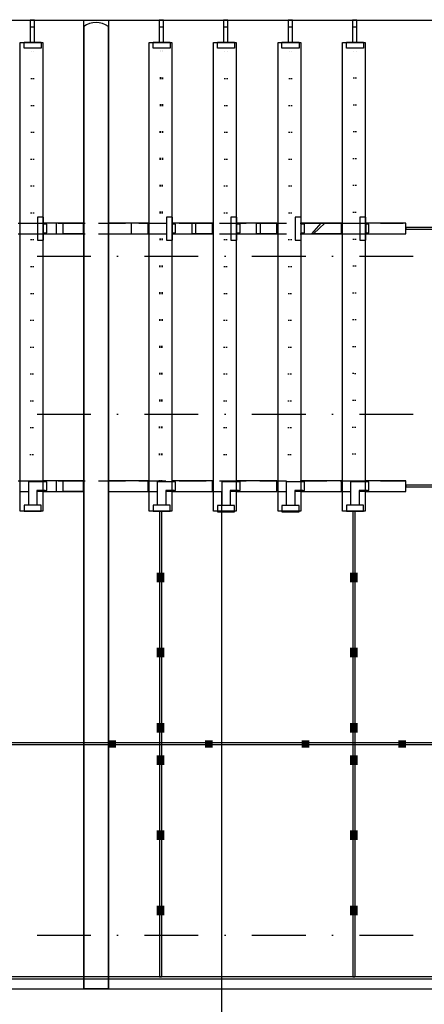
# Model space of a CAD drawing. Extents: x 45255 to 166574, y 102070 to 129901.
# Tile 4 of 21: x 66612 to 70378, y 107942 to 117110. Entities that reach past the tile are written whole.
import ezdxf

# ---------------------------------------------------------------- set-up
doc = ezdxf.new("R2010")
doc.units = 0
doc.header["$LTSCALE"] = 1000
doc.header["$MEASUREMENT"] = 0
for name, pattern in [('DASHDOT', [1, 0.5, -0.25, 0, -0.25]), ('DOT', [0.25, 0, -0.25]), ('HIDDEN', [0.375, 0.25, -0.125])]:
    doc.linetypes.add(name, pattern=pattern)
for name, color, linetype in [('B02', 7, 'CONTINUOUS'), ('B03', 7, 'CONTINUOUS'), ('B06', 7, 'CONTINUOUS')]:
    doc.layers.add(name, color=color, linetype=linetype)

msp = doc.modelspace()

# ---------------------------------------------------------------- linework, layer by layer
at = {"layer": 'B02', "color": 8, "linetype": 'DASHDOT'}
for p, q in [((48772, 114907), (72045, 114907)), ((48772, 113437), (153552.6, 113437)), ((48772, 108587), (153552.6, 108587)), ((45338.6, 108087), (156664.6, 108087))]:
    msp.add_line(p, q, dxfattribs=at)
at = {"layer": 'B03', "color": 8, "linetype": 'DOT'}
for p, q in [((66713.2, 112811.4), (66722.6, 116845)), ((66733.1, 112811.4), (66742.6, 116845)), ((67913.2, 112819.2), (67922.6, 116845.2)), ((67913.2, 112811.4), (67922.6, 116845)), ((67933.1, 112811.4), (67942.6, 116845)), ((67933.2, 112819.1), (67942.6, 116845.2)), ((68513.2, 112811.4), (68522.6, 116845)), ((68533.1, 112811.4), (68542.6, 116845)), ((69113.2, 112811.4), (69122.6, 116845)), ((69133.1, 112811.4), (69142.6, 116845)), ((69713.2, 112817.1), (69722.6, 116845)), ((69733.2, 112817), (69742.6, 116845))]:
    msp.add_line(p, q, dxfattribs=at)
at = {"layer": 'B03', "color": 8, "linetype": 'HIDDEN'}
for p, q in [((60596.5, 115215.9), (70180.5, 115215.9)), ((60596.5, 115115.9), (70206.5, 115115.9)), ((60596.5, 112815.9), (70206.5, 112815.9)), ((66616.5, 112715.9), (66692.6, 112715.9)), ((66828.4, 112715.9), (66772.6, 112715.9)), ((67816.5, 112715.9), (67892.6, 112715.9)), ((68028.4, 112715.9), (67972.6, 112715.9)), ((68416.5, 112715.9), (68492.6, 112715.9)), ((68628.4, 112715.9), (68572.6, 112715.9)), ((69016.5, 112715.9), (69092.6, 112715.9)), ((69228.4, 112715.9), (69172.6, 112715.9)), ((69616.5, 112715.9), (69692.6, 112715.9)), ((69828.4, 112715.9), (69772.6, 112715.9))]:
    msp.add_line(p, q, dxfattribs=at)
at = {"layer": 'B03', "color": 8, "linetype": 'Continuous'}
for p, q in [((70483, 115176.9), (70206.5, 115176.9)), ((70206.5, 115176.9), (70206.5, 115156.9)), ((70483, 115156.9), (70206.5, 115156.9)), ((78172.5, 112776.9), (70206.5, 112776.9)), ((70206.5, 112776.9), (70206.5, 112756.9)), ((78172.5, 112756.9), (70206.5, 112756.9)), ((67912.5, 112533.4), (67912.5, 108197)), ((67932.5, 112533.4), (67932.5, 108197)), ((69712.5, 112533.4), (69712.5, 108197)), ((69732.5, 112533.4), (69732.5, 108197)), ((78172.5, 110376.9), (60308.4, 110376.9)), ((78172.5, 110356.9), (60308.4, 110356.9)), ((74410, 108197), (60308.4, 108197)), ((67912.5, 108197), (67932.5, 108197)), ((69712.5, 108197), (69732.5, 108197)), ((74410, 108177), (60308.4, 108177)), ((60308.4, 108087), (70911, 108087))]:
    msp.add_line(p, q, dxfattribs=at)
for points in [[(54347.5, 123937), (54347.5, 117107), (78172.5, 117107)], [(124856.5, 117308.6), (54347.5, 123937), (54347.5, 117107), (78172.5, 117106), (78172.5, 116470.5), (111083.3, 116470.5)], [(67207.5, 117047.9), (67207.5, 108087), (67437.5, 108087), (67437.5, 117047.9)]]:
    msp.add_lwpolyline(points, dxfattribs=at)
for points in [[(66710.3, 116902), (66750.3, 116902), (66750.3, 117107), (66710.3, 117107)], [(67207.5, 117107), (67437.5, 117107), (67437.5, 108087), (67207.5, 108087)], [(67910.3, 116897), (67950.3, 116897), (67950.3, 117107), (67910.3, 117107)], [(68510.3, 116902), (68550.3, 116902), (68550.3, 117107), (68510.3, 117107)], [(69110.3, 116902), (69150.3, 116902), (69150.3, 117107), (69110.3, 117107)], [(69710.3, 116902), (69750.3, 116902), (69750.3, 117107), (69710.3, 117107)], [(66710.3, 116897), (66750.3, 116897), (66750.3, 117040), (66710.3, 117040)], [(67910.3, 116897), (67950.3, 116897), (67950.3, 117040), (67910.3, 117040)], [(68510.3, 116897), (68550.3, 116897), (68550.3, 117040), (68510.3, 117040)], [(69110.3, 116902), (69150.3, 116902), (69150.3, 117040), (69110.3, 117040)], [(69710.3, 116902), (69750.3, 116902), (69750.3, 117040), (69710.3, 117040)], [(66652.8, 116902), (66812.3, 116902), (66812.3, 116845), (66652.8, 116845)], [(67852.8, 116902), (68012.3, 116902), (68012.3, 116845), (67852.8, 116845)], [(68452.8, 116902), (68612.3, 116902), (68612.3, 116845), (68452.8, 116845)], [(69052.8, 116902), (69212.3, 116902), (69212.3, 116845), (69052.8, 116845)], [(69652.8, 116902), (69812.3, 116902), (69812.3, 116845), (69652.8, 116845)], [(66616.5, 116897), (66828.4, 116897), (66828.4, 112533.4), (66616.5, 112533.4)], [(67816.5, 116897), (68028.4, 116897), (68028.4, 112533.4), (67816.5, 112533.4)], [(68416.5, 116897), (68628.4, 116897), (68628.4, 112533.4), (68416.5, 112533.4)], [(69016.5, 116897), (69228.4, 116897), (69228.4, 112533.4), (69016.5, 112533.4)], [(69616.5, 116897), (69828.4, 116897), (69828.4, 112533.4), (69616.5, 112533.4)], [(66833.5, 115272.9), (66777.3, 115272.9), (66777.3, 115058.9), (66833.5, 115058.9)], [(68033.5, 115272.9), (67977.3, 115272.9), (67977.3, 115058.9), (68033.5, 115058.9)], [(68633.5, 115272.9), (68577.3, 115272.9), (68577.3, 115058.9), (68633.5, 115058.9)], [(69233.5, 115272.9), (69177.3, 115272.9), (69177.3, 115058.9), (69233.5, 115058.9)], [(69833.5, 115272.9), (69777.3, 115272.9), (69777.3, 115058.9), (69833.5, 115058.9)], [(67206.5, 115215.9), (66828.4, 115215.9), (66828.4, 115115.9), (67206.5, 115115.9)], [(66828.4, 115115.9), (66954, 115115.9), (66954, 115215.9), (66828.4, 115215.9)], [(66863.3, 115205.9), (66828.4, 115205.9), (66828.4, 115125.9), (66863.3, 115125.9)], [(67206.5, 115115.9), (67017.5, 115115.9), (67017.5, 115215.9), (67206.5, 115215.9)], [(67806.5, 115215.9), (67437.5, 115215.9), (67437.5, 115115.9), (67806.5, 115115.9)], [(67806.5, 115215.9), (67437.5, 115215.9), (67437.5, 115115.9), (67806.5, 115115.9)], [(67437.5, 115115.9), (67653, 115115.9), (67653, 115215.9), (67437.5, 115215.9)], [(68406.5, 115215.9), (68028.4, 115215.9), (68028.4, 115115.9), (68406.5, 115115.9)], [(68028.4, 115115.9), (68253, 115115.9), (68253, 115215.9), (68028.4, 115215.9)], [(68063.3, 115205.9), (68028.4, 115205.9), (68028.4, 115125.9), (68063.3, 115125.9)], [(68406.5, 115115.9), (68217.5, 115115.9), (68217.5, 115215.9), (68406.5, 115215.9)], [(69006.5, 115215.9), (68628.4, 115215.9), (68628.4, 115115.9), (69006.5, 115115.9)], [(68628.4, 115115.9), (68853, 115115.9), (68853, 115215.9), (68628.4, 115215.9)], [(68663.3, 115205.9), (68628.4, 115205.9), (68628.4, 115125.9), (68663.3, 115125.9)], [(69006.5, 115115.9), (68817.5, 115115.9), (68817.5, 115215.9), (69006.5, 115215.9)], [(69606.5, 115215.9), (69228.4, 115215.9), (69228.4, 115115.9), (69606.5, 115115.9)], [(69228.4, 115115.9), (69347, 115115.9), (69453, 115215.9), (69228.4, 115215.9)], [(69263.3, 115205.9), (69228.4, 115205.9), (69228.4, 115125.9), (69263.3, 115125.9)], [(69606.5, 115115.9), (69331.5, 115115.9), (69417.5, 115215.9), (69606.5, 115215.9)], [(70206.5, 115215.9), (69828.4, 115215.9), (69828.4, 115115.9), (70206.5, 115115.9)], [(69863.3, 115205.9), (69833.5, 115205.9), (69833.5, 115125.9), (69863.3, 115125.9)], [(67206.5, 112815.9), (66828.4, 112815.9), (66828.4, 112715.9), (67206.5, 112715.9)], [(66828.4, 112715.9), (66954, 112715.9), (66954, 112815.9), (66828.4, 112815.9)], [(66863.3, 112805.9), (66828.4, 112805.9), (66828.4, 112725.9), (66863.3, 112725.9)], [(67206.5, 112715.9), (67017.5, 112715.9), (67017.5, 112815.9), (67206.5, 112815.9)], [(67806.5, 112815.9), (67437.5, 112815.9), (67437.5, 112715.9), (67806.5, 112715.9)], [(68406.5, 112815.9), (68028.4, 112815.9), (68028.4, 112715.9), (68406.5, 112715.9)], [(68063.3, 112805.9), (68028.4, 112805.9), (68028.4, 112725.9), (68063.3, 112725.9)], [(69006.5, 112815.9), (68628.4, 112815.9), (68628.4, 112715.9), (69006.5, 112715.9)], [(68663.3, 112805.9), (68628.4, 112805.9), (68628.4, 112725.9), (68663.3, 112725.9)], [(69606.5, 112815.9), (69228.4, 112815.9), (69228.4, 112715.9), (69606.5, 112715.9)], [(69263.3, 112805.9), (69228.4, 112805.9), (69228.4, 112725.9), (69263.3, 112725.9)], [(70206.5, 112815.9), (69828.4, 112815.9), (69828.4, 112715.9), (70206.5, 112715.9)], [(69863.3, 112805.9), (69828.4, 112805.9), (69828.4, 112725.9), (69863.3, 112725.9)], [(66652.8, 112533.4), (66812.3, 112533.4), (66812.3, 112590.4), (66652.8, 112590.4)], [(67852.8, 112533.4), (68012.3, 112533.4), (68012.3, 112590.4), (67852.8, 112590.4)], [(69652.8, 112533.4), (69812.3, 112533.4), (69812.3, 112590.4), (69652.8, 112590.4)], [(68452.8, 112528.4), (68612.3, 112528.4), (68612.3, 112585.4), (68452.8, 112585.4)], [(69052.8, 112528.4), (69212.3, 112528.4), (69212.3, 112585.4), (69052.8, 112585.4)]]:
    msp.add_lwpolyline(points, close=True, dxfattribs=at)
at = {"layer": 'B03', "color": 8, "linetype": 'HIDDEN'}
for points in [[(66833.5, 112805.9), (66692.6, 112805.9), (66692.6, 112590.4)], [(68033.5, 112805.9), (67892.6, 112805.9), (67892.6, 112590.4)], [(68633.5, 112805.9), (68492.6, 112805.9), (68492.6, 112590.4)], [(69233.5, 112805.9), (69092.6, 112805.9), (69092.6, 112585.4)], [(69833.5, 112805.9), (69692.6, 112805.9), (69692.6, 112590.4)], [(66848.4, 112725.9), (66772.6, 112725.9), (66772.6, 112590.4)], [(68048.4, 112725.9), (67972.6, 112725.9), (67972.6, 112590.4)], [(68648.4, 112725.9), (68572.6, 112725.9), (68572.6, 112590.4)], [(69248.4, 112725.9), (69172.6, 112725.9), (69172.6, 112585.4)], [(69848.4, 112725.9), (69772.6, 112725.9), (69772.6, 112590.4)]]:
    msp.add_lwpolyline(points, dxfattribs=at)
at = {"layer": 'B03', "color": 8, "linetype": 'Continuous'}
for centre in [(67922.5, 111916.9), (69722.5, 111916.9), (67922.5, 111216.9), (69722.5, 111216.9), (67922.5, 110516.9), (69722.5, 110516.9), (67472.5, 110365.9), (68372.5, 110365.9), (69272.5, 110365.9), (70172.5, 110365.9), (67922.5, 110216.9), (69722.5, 110216.9), (67922.5, 109516.9), (69722.5, 109516.9), (67922.5, 108816.9), (69722.5, 108816.9)]:
    msp.add_circle(centre, 8, dxfattribs=at)
msp.add_arc((67322.5, 116877.2), 205.8, 56.02963, 123.96882, dxfattribs=at)
for points in [[(66616.5, 116897), (66606.5, 116897), (66616.5, 112533.4), (66606.5, 112533.4)], [(67816.5, 116897), (67806.5, 116897), (67816.5, 112533.4), (67806.5, 112533.4)], [(68416.5, 116897), (68406.5, 116897), (68416.5, 112533.4), (68406.5, 112533.4)], [(69016.5, 116897), (69006.5, 116897), (69016.5, 112533.4), (69006.5, 112533.4)], [(69616.5, 116897), (69606.5, 116897), (69616.5, 112533.4), (69606.5, 112533.4)], [(67887.5, 111961.9), (67957.5, 111961.9), (67887.5, 111871.9), (67957.5, 111871.9)], [(69687.5, 111961.9), (69757.5, 111961.9), (69687.5, 111871.9), (69757.5, 111871.9)], [(67887.5, 111261.9), (67957.5, 111261.9), (67887.5, 111171.9), (67957.5, 111171.9)], [(69687.5, 111261.9), (69757.5, 111261.9), (69687.5, 111171.9), (69757.5, 111171.9)], [(67887.5, 110561.9), (67957.5, 110561.9), (67887.5, 110471.9), (67957.5, 110471.9)], [(69687.5, 110561.9), (69757.5, 110561.9), (69687.5, 110471.9), (69757.5, 110471.9)], [(67437.5, 110330.9), (67507.5, 110330.9), (67437.5, 110400.9), (67507.5, 110400.9)], [(68337.5, 110330.9), (68407.5, 110330.9), (68337.5, 110400.9), (68407.5, 110400.9)], [(69237.5, 110330.9), (69307.5, 110330.9), (69237.5, 110400.9), (69307.5, 110400.9)], [(70137.5, 110330.9), (70207.5, 110330.9), (70137.5, 110400.9), (70207.5, 110400.9)], [(67887.5, 110261.9), (67957.5, 110261.9), (67887.5, 110171.9), (67957.5, 110171.9)], [(69687.5, 110261.9), (69757.5, 110261.9), (69687.5, 110171.9), (69757.5, 110171.9)], [(67887.5, 109561.9), (67957.5, 109561.9), (67887.5, 109471.9), (67957.5, 109471.9)], [(69687.5, 109561.9), (69757.5, 109561.9), (69687.5, 109471.9), (69757.5, 109471.9)], [(67887.5, 108861.9), (67957.5, 108861.9), (67887.5, 108771.9), (67957.5, 108771.9)], [(69687.5, 108861.9), (69757.5, 108861.9), (69687.5, 108771.9), (69757.5, 108771.9)]]:
    msp.add_solid(points, dxfattribs=at)
at = {"layer": 'B06', "color": 8, "linetype": 'Continuous'}
msp.add_line((68491, 112708), (68491, 106176), dxfattribs=at)

doc.saveas('drawing.dxf')
